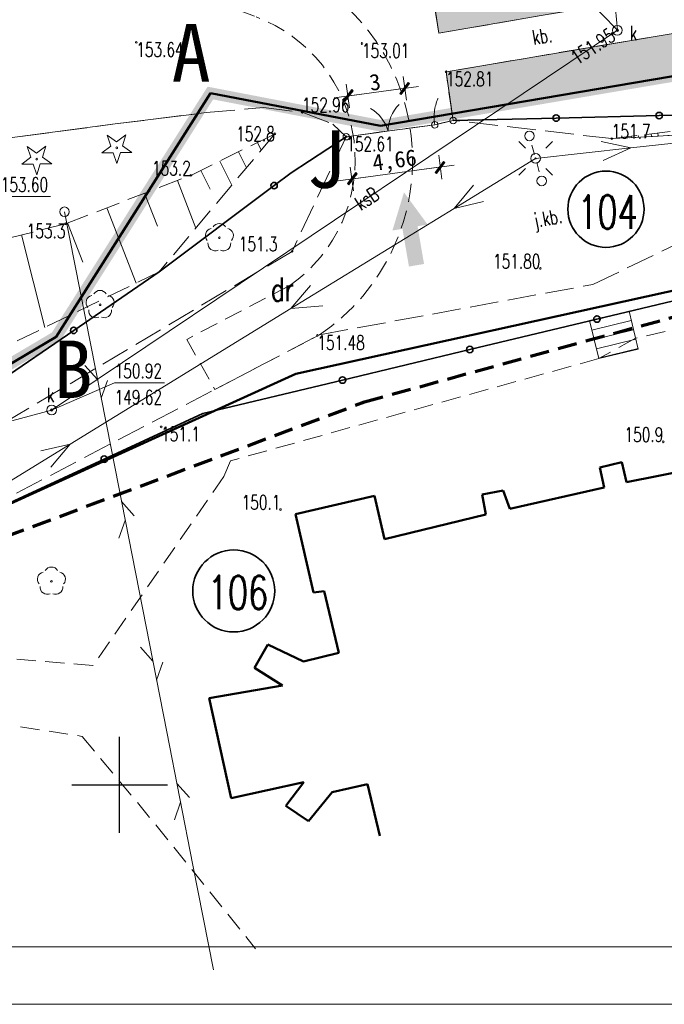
# Model space of a CAD drawing. Header units: feet. Extents: x 7492985 to 7493694, y 5986539 to 5988015.
# Tile 5 of 32: x 7493195 to 7493228, y 5986539 to 5986590. Entities that reach past the tile are written whole.
import ezdxf
from ezdxf.enums import TextEntityAlignment as Align

# ---------------------------------------------------------------- set-up
doc = ezdxf.new("R2010")
doc.units = ezdxf.units.FT
doc.header["$MEASUREMENT"] = 0
for name, pattern in [('1', [0]), ('1_1', [0]), ('1_OTKC', [1.5, 1, -0.5]), ('1_OTKJ', [2, 1.5, -0.5]), ('1_OTKS', [0]), ('1_OTKSG', [0]), ('1_OTKU', [2, 1.5, -0.5]), ('1_OTRK', [1.75, 1.25, -0.5]), ('1_OTRKG', [1.75, 1.25, -0.5]), ('2', [1.5, 1, -0.5]), ('2_EGBU_A', [0]), ('3_SUEP_A', [0]), ('3_SUKP', [0]), ('3_SUTP_A', [0]), ('GDE', [0]), ('HIDDEN2', [4.7625, 3.175, -1.5875])]:
    doc.linetypes.add(name, pattern=pattern)
doc.layers.get('0').update_dxf_attribs({"color": 250, "linetype": 'CONTINUOUS', "lineweight": 100})
doc.layers.get('Defpoints').update_dxf_attribs({"linetype": 'CONTINUOUS'})
doc.layers.add('_k_niewidoczna', color=72, linetype='CONTINUOUS', lineweight=9, plot=False)
for name, color, linetype, lineweight in [('_k_opis', 1, 'CONTINUOUS', 13), ('_k_tabela', 7, 'CONTINUOUS', 13), ('_k_widok', 7, 'CONTINUOUS', 18), ('_k_wymiar', 7, 'CONTINUOUS', 13), ('_k_zarys', 7, 'HIDDEN2', 20), ('_k_ściany', 7, 'CONTINUOUS', 35), ('DZIALKI_L_0', 2, '1', 35), ('DZIALKI_L_1', 2, '1', 50), ('EDZPD_L_0', 7, '1', 18), ('EDZTD_T_0', 7, 'CONTINUOUS', 25), ('EGBB_L_0', 250, '2_EGBU_A', 50), ('EKLTK_T_0', 3, 'CONTINUOUS', 25), ('OTK_E_T_0', 7, 'CONTINUOUS', 0), ('OTK_E_T_3', 7, 'CONTINUOUS', 0), ('OTK_L_0', 7, '1_OTKJ', 18), ('OTK_L_2', 7, '1_OTKC', 18), ('OTK_L_4', 7, '1_OTKU', 18), ('OTK_L_6', 7, '1_OTKS', 18), ('OTO_L_0', 7, 'CONTINUOUS', 35), ('OTO_L_1', 7, 'CONTINUOUS', 18), ('OTO_L_2', 7, 'CONTINUOUS', 18), ('OTR_L_1', 7, '1_OTRK', 18), ('OTR_T_0', 7, 'CONTINUOUS', 18), ('OTR_T_1', 7, 'CONTINUOUS', 18), ('OTZ_T_0', 250, 'CONTINUOUS', 18), ('OTZ_T_1', 250, 'CONTINUOUS', 18), ('SIATKA_L_0', 7, '1', 25), ('SUE_T_3', 7, 'CONTINUOUS', 18), ('SUEP_L_0', 1, '3_SUEP_A', 18), ('SUP_T_2', 7, 'CONTINUOUS', 18), ('SUSR_T_0', 7, 'CONTINUOUS', 18), ('WYMIAR-ARCH', 7, 'CONTINUOUS', 9)]:
    doc.layers.add(name, color=color, linetype=linetype, lineweight=lineweight)
doc.layers.add('A_OZN_SYTUACJA', color=7, linetype='CONTINUOUS')
for name, color, linetype, lineweight, true_color in [('SUK_E_T_4', 7, 'CONTINUOUS', 0, 0x803300), ('SUK_T_3', 7, 'CONTINUOUS', 18, 0x803300), ('SUKP_E_T_0', 7, 'CONTINUOUS', 0, 0x803300), ('SUKP_L_0', 7, '3_SUKP', 18, 0x803300), ('SUKR_T_0', 7, 'CONTINUOUS', 18, 0x803300), ('SUTP_L_0', 7, '3_SUTP_A', 18, 0xff9100), ('ZASIEG_L_0', 7, '2', 70, 0x2cd341)]:
    doc.layers.add(name, color=color, linetype=linetype, lineweight=lineweight, true_color=true_color)
doc.styles.add('GENERATED_STYLE_1', font='MS Gothic.ttf')
doc.styles.get("Standard").update_dxf_attribs({"font": 'Simplex.SHX', "width": 0.75})
doc.dimstyles.new('zag 500', dxfattribs={"dimtxt": 0.85, "dimasz": 0.09, "dimexe": 1.25, "dimexo": 0.625, "dimgap": 0.1, "dimtad": 1, "dimtxsty": 'GENERATED_STYLE_1', "dimblk": 'W', "dimcen": 2.5, "dimse1": 1, "dimse2": 1, "dimclrd": 7, "dimclrt": 256, "dimadec": 0, "dimazin": 0, "dimtfac": 1, "dimtmove": 0, "dimatfit": 0, "dimfxl": 1.25, "dimlwd": 5, "dimarcsym": 0})

# ---------------------------------------------------------------- blocks, each defined once
blk = doc.blocks.new('2_OTRN')
at = {"linetype": 'Continuous'}
blk.add_circle((0, 0), 0.045, dxfattribs=at)
blk = doc.blocks.new('2_OTRS')
at = {"linetype": 'Continuous'}
blk.add_circle((0, 0), 0.045, dxfattribs=at)
blk = doc.blocks.new('2_OTZL')
at = {"linetype": 'Continuous'}
blk.add_circle((0, 0), 0.045, dxfattribs=at)
for centre, start, end in [((0, 0.375), 30.1401, 149.8599), ((-0.357, 0.116), 102.1445, 221.86), ((0.357, 0.116), 318.14, 77.8555), ((-0.22, -0.303), 174.1482, 293.8542), ((0.22, -0.303), 246.1458, 5.8518)]:
    blk.add_arc(centre, 0.375, start, end, dxfattribs=at)
blk = doc.blocks.new('2_OTZG')
at = {"linetype": 'Continuous'}
for p, q in [((-0.3012, 0.09375), (-0.4937, 0.6621)), ((-0.4937, 0.6621), (-0.0039, 0.31545)), ((-0.0039, 0.31545), (0.4771, 0.67415)), ((0.4771, 0.67415), (0.2988, 0.1012)), ((-0.78225, -0.26495), (-0.3012, 0.09375)), ((0.2988, 0.1012), (0.7886, -0.24545)), ((-0.18225, -0.2575), (-0.78225, -0.26495)), ((0.01025, -0.82585), (-0.18225, -0.2575)), ((0.1886, -0.2529), (0.01025, -0.82585)), ((0.7886, -0.24545), (0.1886, -0.2529))]:
    blk.add_line(p, q, dxfattribs=at)
blk.add_circle((0, 0), 0.045, dxfattribs=at)
blk = doc.blocks.new('4_SUEO_W')
at = {"linetype": 'Continuous'}
for p, q in [((-0.53035, 0.53035), (-0.8839, 0.8839)), ((0.53035, 0.53035), (0.8839, 0.8839)), ((-0.53035, -0.53035), (-0.8839, -0.8839)), ((0.53035, -0.53035), (0.8839, -0.8839))]:
    blk.add_line(p, q, dxfattribs=at)
blk.add_circle((0, 0), 0.025, dxfattribs=at)
blk = doc.blocks.new('4_SUPP')
at = {"linetype": 'Continuous'}
blk.add_circle((0, 0), 0.25, dxfattribs=at)
blk = doc.blocks.new('4_SUKS')
at = {"linetype": 'Continuous'}
blk.add_circle((0, 0), 0.25, dxfattribs=at)
blk = doc.blocks.new('4_SUPS')
at = {"linetype": 'Continuous'}
blk.add_circle((0, 0), 0.0625, dxfattribs=at)
blk = doc.blocks.new('W')
at = {"layer": 'WYMIAR-ARCH'}
h = blk.add_hatch(color=256, dxfattribs=at)
h.paths.add_polyline_path([(0, 0.76), (0, 0), (0.65, 0), (2.98, 2.33), (2.27, 3.04)])
h.paths.add_polyline_path([(-0.56, 0.21), (-0.76, 0), (0, 0), (0, 0.76)])
h.paths.add_polyline_path([(0, -0.65), (0.15, -0.5), (0.65, 0), (0, 0)])
h.paths.add_polyline_path([(0, 0), (-0.76, 0), (-3.39, -2.62), (-2.68, -3.33), (0, -0.65)])
blk.add_hatch(color=256, dxfattribs=at).paths.add_polyline_path([(-0.76, 0), (-3.39, -2.62), (-2.68, -3.33), (0, -0.65), (0, 0)])
for p, q in [((0, -7), (0, 7)), ((-8, 0), (8, 0)), ((-0.56, 0.21), (-3.39, -2.62)), ((-0.56, 0.21), (2.27, 3.04)), ((0.15, -0.5), (2.98, 2.33)), ((2.27, 3.04), (2.98, 2.33)), ((-3.39, -2.62), (-2.68, -3.33)), ((0.15, -0.5), (-2.68, -3.33))]:
    blk.add_line(p, q, dxfattribs=at)
blk = doc.blocks.new('*D375')
at = {"layer": '_k_wymiar', "color": 7, "lineweight": 5, "transparency": 16777216}
blk.add_line((48.526, -42.956), (51.334, -42.685), dxfattribs=at)
at = {"layer": 'Defpoints', "color": 0, "transparency": 16777216}
for p in [(51.424, -42.677), (48.639, -45.054), (51.625, -44.765)]:
    blk.add_point(p, dxfattribs=at)
at = {"layer": '_k_wymiar', "color": 7, "lineweight": 5, "transparency": 16777216, "xscale": 0.09, "yscale": 0.09, "zscale": 0.09}
for p, rotation in [((51.424, -42.677), 5.516523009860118), ((48.437, -42.965), 185.5165230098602)]:
    blk.add_blockref('W', p, dxfattribs=dict(at, rotation=rotation))
at = {"layer": '_k_wymiar', "transparency": 16777216, "insert": (49.88, -42.298), "char_height": 0.85, "attachment_point": 5, "rotation": 5.5165, "style": 'GENERATED_STYLE_1'}
blk.add_mtext('3', dxfattribs=at)
blk = doc.blocks.new('*D376')
at = {"layer": '_k_wymiar', "color": 7, "lineweight": 5, "transparency": 16777216}
blk.add_line((48.575, -47.298), (53.036, -46.867), dxfattribs=at)
at = {"layer": 'Defpoints', "color": 0, "transparency": 16777216}
for p in [(52.911, -44.641), (48.271, -45.089), (53.125, -46.858)]:
    blk.add_point(p, dxfattribs=at)
at = {"layer": '_k_wymiar', "color": 7, "lineweight": 5, "transparency": 16777216, "xscale": 0.09, "yscale": 0.09, "zscale": 0.09}
for p, rotation in [((53.125, -46.858), 5.516523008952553), ((48.485, -47.306), 185.5165230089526)]:
    blk.add_blockref('W', p, dxfattribs=dict(at, rotation=rotation))
at = {"layer": '_k_wymiar', "transparency": 16777216, "insert": (50.75, -46.506), "char_height": 0.85, "attachment_point": 5, "rotation": 5.5165, "style": 'GENERATED_STYLE_1'}
blk.add_mtext('4,66', dxfattribs=at)
blk = doc.blocks.new('dz_89')
at = {"layer": '_k_widok', "true_color": 0x727430, "transparency": 33554483}
h = blk.add_hatch(color=67, dxfattribs=at)
h.dxf.hatch_style = 1
h.paths.add_polyline_path([(72.464, -41.627), (72.362, -39.443), (53.603, -41.895), (53.84, -44.089)])
h.paths.add_polyline_path([(60.646, -26.181), (60.508, -26.067), (44.964, -27.632), (45.279, -31.881), (49.983, -31.463), (49.93, -30.871), (51.668, -30.695), (51.941, -32.767), (50.125, -32.9), (50.046, -32.326), (45.341, -32.754), (45.498, -34.882), (47.589, -36.757), (52.91, -36.58), (53.309, -39.863), (61.837, -38.718), (61.204, -34.486), (61.275, -34.401), (61.304, -34.311)])
at = {"layer": 'A_OZN_SYTUACJA', "linetype": 'Continuous', "lineweight": 0}
blk.add_hatch(color=250, dxfattribs=at).paths.add_polyline_path([(52.348, -49.832), (51.176, -48.105), (50.498, -50.078), (51.026, -50.008), (51.291, -51.99), (52.084, -51.884), (51.819, -49.902)])
at = {"layer": '_k_niewidoczna'}
blk.add_lwpolyline([(27.276, -44.83), (36.234, -43.972), (40.538, -43.6), (41.261, -42.547), (50.081, -44.586), (53.84, -44.089), (53.603, -41.895), (72.362, -39.443), (72.26, -37.264), (66.093, -38.086), (64.354, -25.373), (62.569, -24.136), (62.253, -21.062), (60.353, -21.291), (60.693, -24.5), (59.516, -24.637)], dxfattribs=at)
blk.add_lwpolyline([(60.646, -26.181), (61.304, -34.311), (61.275, -34.401), (61.204, -34.486), (61.837, -38.718), (53.309, -39.863), (52.91, -36.58), (42.82, -36.916), (42.732, -36.884), (40.834, -35.183), (40.793, -35.101), (40.624, -33.183), (50.046, -32.326), (50.125, -32.9), (51.941, -32.767), (51.668, -30.695), (49.93, -30.871), (49.983, -31.463), (40.576, -32.298), (40.287, -28.225), (40.4, -28.092), (60.508, -26.067)], close=True, dxfattribs=at)
at = {"layer": '_k_zarys', "color": 1, "ltscale": 0.7, "const_width": 0.6}
blk.add_lwpolyline([(6.603, 40.543), (6.603, 40.543), (68.502, 43.426), (72.464, -41.627), (50.081, -44.586), (41.261, -42.547), (32.734, -54.97), (26.769, -58.21), (-7.837, -62.869), (-10.81, -30.016), (5.084, -30.196), (5.148, -5.572), (5.752, 14.49), (6.603, 40.543), (6.603, 40.543)], dxfattribs=at)
at = {"layer": '_k_zarys', "color": 1, "ltscale": 0.3}
for points in [[(40.92, -58.031), (46.488, -55.38, 0.609512), (44.959, -35.886), (32.139, -30.503, -0.105682), (29.395, -28.592), (28.096, -27.204), (26.988, -26.019, -0.102507), (25.508, -23.594)], [(21.96, -24.016, 0.088802), (24.068, -27.27), (25.905, -29.253), (27.204, -30.642, 0.105682), (30.978, -33.269), (43.797, -38.652, -0.603013), (45.037, -52.748), (39.55, -55.361)]]:
    blk.add_lwpolyline(points, format="xyb", dxfattribs=at)
blk.add_lwpolyline([(39.55, -55.361), (40.92, -58.031)], dxfattribs=at)
at = {"layer": '_k_opis', "color": 1, "char_height": 3, "attachment_point": 1, "rotation": 357.8731, "style": 'GENERATED_STYLE_1'}
for s, insert in [('{\\fMS Gothic|b1|i0|c238|p49;A}', (39.373, -38.874)), ('{\\fMS Gothic|b1|i0|c238|p49;J}', (46.205, -44.686)), ('{\\fMS Gothic|b1|i0|c238|p49;B}', (32.596, -55.166))]:
    blk.add_mtext_dynamic_manual_height_columns(s, width=3.91767, gutter_width=12.5, heights=[0], dxfattribs=dict(at, insert=insert))
at = {"layer": '_k_wymiar'}
for p1, p2, distance, picture, middle in [((48.639, -45.054), (51.625, -44.765), 2.098, '*D375', (49.88, -42.298)), ((48.271, -45.089), (52.911, -44.641), -2.227, '*D376', (50.75, -46.506))]:
    dim = blk.add_aligned_dim(p1=p1, p2=p2, distance=distance, dimstyle='zag 500', dxfattribs=at)
    dim.commit()
    dim.dimension.update_dxf_attribs({"geometry": picture, "text_midpoint": middle})

msp = doc.modelspace()

# ---------------------------------------------------------------- linework, layer by layer
at = {"layer": 'DZIALKI_L_0', "linetype": '1'}
for centre, radius in [((7493225.406, 5986580.071), 1.991), ((7493205.962, 5986560.128), 2.141)]:
    msp.add_circle(centre, radius, dxfattribs=at)
at = {"layer": 'DZIALKI_L_1', "linetype": '1'}
for p, q in [((7493213.63, 5986584.43), (7493249.12, 5986590.47)), ((7493196.68, 5986573.41), (7493204.74, 5986586.14)), ((7493204.74, 5986586.14), (7493213.63, 5986584.43)), ((7493237.84, 5986577.78), (7493209.21, 5986571.48)), ((7493190.84, 5986569.95), (7493196.68, 5986573.41)), ((7493209.21, 5986571.48), (7493185.98, 5986560.9))]:
    msp.add_line(p, q, dxfattribs=at)
at = {"layer": 'EDZPD_L_0', "linetype": 'GDE', "lineweight": 18}
for p, q in [((7493213.63, 5986584.43), (7493249.12, 5986590.47)), ((7493196.68, 5986573.41), (7493204.74, 5986586.14)), ((7493204.74, 5986586.14), (7493213.63, 5986584.43)), ((7493209.21, 5986571.48), (7493237.84, 5986577.78)), ((7493190.84, 5986569.95), (7493196.68, 5986573.41)), ((7493185.98, 5986560.9), (7493209.21, 5986571.48))]:
    msp.add_line(p, q, dxfattribs=at)
at = {"layer": 'EGBB_L_0', "linetype": '2_EGBU_A'}
for p, q in [((7493226.23, 5986566.86), (7493225.09, 5986566.57)), ((7493225.09, 5986566.57), (7493225.32, 5986565.54)), ((7493226.48, 5986565.81), (7493226.23, 5986566.86)), ((7493231.33, 5986566.77), (7493226.48, 5986565.81)), ((7493225.32, 5986565.54), (7493220.39, 5986564.42)), ((7493213.32, 5986565.09), (7493209.19, 5986564.14)), ((7493213.83, 5986562.84), (7493213.32, 5986565.09)), ((7493220.04, 5986565.38), (7493218.94, 5986565.16)), ((7493218.94, 5986565.16), (7493219.13, 5986564.13)), ((7493220.39, 5986564.42), (7493220.04, 5986565.38)), ((7493209.19, 5986564.14), (7493210.13, 5986560.05)), ((7493219.13, 5986564.13), (7493213.83, 5986562.84)), ((7493210.13, 5986560.05), (7493210.68, 5986560.11)), ((7493210.68, 5986560.11), (7493211.45, 5986556.9)), ((7493207.75, 5986557.33), (7493207.04, 5986556.11)), ((7493209.61, 5986556.45), (7493207.75, 5986557.33)), ((7493211.45, 5986556.9), (7493209.61, 5986556.45)), ((7493207.04, 5986556.11), (7493208.51, 5986555.19)), ((7493208.51, 5986555.19), (7493204.68, 5986554.53)), ((7493204.68, 5986554.53), (7493205.82, 5986549.31)), ((7493205.82, 5986549.31), (7493209.63, 5986550.14)), ((7493209.63, 5986550.14), (7493208.69, 5986548.91)), ((7493209.86, 5986548.11), (7493211.1, 5986549.61)), ((7493211.1, 5986549.61), (7493212.95, 5986550.04)), ((7493212.95, 5986550.04), (7493213.591, 5986547.33)), ((7493208.69, 5986548.91), (7493209.86, 5986548.11))]:
    msp.add_line(p, q, dxfattribs=at)
at = {"layer": 'OTK_L_0', "linetype": '1_OTKJ'}
for p, q in [((7493217.42, 5986584.71), (7493216.46, 5986584.48)), ((7493225.71, 5986583.76), (7493217.42, 5986584.71)), ((7493216.46, 5986584.48), (7493211.84, 5986583.86)), ((7493236.12, 5986584.32), (7493225.71, 5986583.76)), ((7493211.84, 5986583.86), (7493209.01, 5986577.87)), ((7493224.72, 5986576.14), (7493236.2, 5986581.68)), ((7493209.01, 5986577.87), (7493189.45, 5986566.21)), ((7493210.44, 5986573.51), (7493224.72, 5986576.14)), ((7493191.07, 5986563.39), (7493210.44, 5986573.51))]:
    msp.add_line(p, q, dxfattribs=at)
at = {"layer": 'OTK_L_2', "linetype": '1_OTKC'}
for p, q in [((7493237.28, 5986575.68), (7493226.95, 5986573.33)), ((7493226.95, 5986573.33), (7493225.03, 5986572.27)), ((7493225.03, 5986572.27), (7493205.79, 5986566.93)), ((7493205.79, 5986566.93), (7493205.44, 5986566.1)), ((7493225.09, 5986566.57), (7493226.23, 5986566.86)), ((7493225.32, 5986565.54), (7493225.09, 5986566.57)), ((7493226.23, 5986566.86), (7493226.48, 5986565.81)), ((7493226.48, 5986565.81), (7493231.33, 5986566.77)), ((7493205.44, 5986566.1), (7493198.61, 5986556.23)), ((7493220.39, 5986564.42), (7493225.32, 5986565.54)), ((7493209.19, 5986564.14), (7493213.32, 5986565.09)), ((7493213.32, 5986565.09), (7493213.83, 5986562.84)), ((7493218.94, 5986565.16), (7493220.04, 5986565.38)), ((7493219.13, 5986564.13), (7493218.94, 5986565.16)), ((7493220.04, 5986565.38), (7493220.39, 5986564.42)), ((7493210.13, 5986560.05), (7493209.19, 5986564.14)), ((7493213.83, 5986562.84), (7493219.13, 5986564.13)), ((7493210.68, 5986560.11), (7493210.13, 5986560.05)), ((7493211.45, 5986556.9), (7493210.68, 5986560.11)), ((7493198.61, 5986556.23), (7493186.49, 5986557.27)), ((7493207.04, 5986556.11), (7493207.75, 5986557.33)), ((7493207.75, 5986557.33), (7493209.61, 5986556.45)), ((7493209.61, 5986556.45), (7493211.45, 5986556.9)), ((7493208.51, 5986555.19), (7493207.04, 5986556.11)), ((7493204.68, 5986554.53), (7493208.51, 5986555.19)), ((7493185.94, 5986554.43), (7493198.05, 5986552.53)), ((7493205.82, 5986549.31), (7493204.68, 5986554.53)), ((7493198.05, 5986552.53), (7493201.89, 5986547.91)), ((7493209.63, 5986550.14), (7493205.82, 5986549.31)), ((7493208.69, 5986548.91), (7493209.63, 5986550.14)), ((7493211.1, 5986549.61), (7493209.86, 5986548.11)), ((7493212.95, 5986550.04), (7493211.1, 5986549.61)), ((7493213.591, 5986547.33), (7493212.95, 5986550.04)), ((7493209.86, 5986548.11), (7493208.69, 5986548.91)), ((7493201.89, 5986547.91), (7493207.1, 5986541.44))]:
    msp.add_line(p, q, dxfattribs=at)
at = {"layer": 'OTK_L_4', "linetype": '1_OTKU'}
for p, q in [((7493216.68, 5986589.27), (7493216.14, 5986592.66)), ((7493225.16, 5986590.73), (7493216.68, 5986589.27)), ((7493217.05, 5986587.25), (7493229.44, 5986589.35)), ((7493217.42, 5986584.71), (7493217.05, 5986587.25)), ((7493199.77, 5986584.53), (7493204.53, 5986585.12)), ((7493204.53, 5986585.12), (7493207.52, 5986585.38)), ((7493207.52, 5986585.38), (7493209.53, 5986585.14)), ((7493209.53, 5986585.14), (7493211.13, 5986584.52)), ((7493190.85, 5986583.34), (7493199.77, 5986584.53)), ((7493211.13, 5986584.52), (7493211.84, 5986583.86)), ((7493216.46, 5986584.48), (7493217.42, 5986584.71)), ((7493211.84, 5986583.86), (7493216.46, 5986584.48))]:
    msp.add_line(p, q, dxfattribs=at)
at = {"layer": 'OTK_L_6', "linetype": '1_OTKS'}
for p, q in [((7493226.61, 5986574.74), (7493224.55, 5986574.25)), ((7493224.55, 5986574.25), (7493225.03, 5986572.27)), ((7493225.03, 5986572.27), (7493227.09, 5986572.76))]:
    msp.add_line(p, q, dxfattribs=at)
at = {"layer": 'OTK_L_6', "linetype": '1_1'}
for p, q in [((7493226.61, 5986574.74), (7493224.552, 5986574.241)), ((7493226.728, 5986574.254), (7493224.67, 5986573.755)), ((7493226.846, 5986573.768), (7493224.788, 5986573.269)), ((7493226.963, 5986573.282), (7493224.906, 5986572.783)), ((7493227.081, 5986572.796), (7493225.023, 5986572.297))]:
    msp.add_line(p, q, dxfattribs=at)
at = {"layer": 'OTK_L_6', "linetype": '1_OTKSG'}
msp.add_line((7493227.09, 5986572.76), (7493226.61, 5986574.74), dxfattribs=at)
at = {"layer": 'OTO_L_0'}
for p, q in [((7493235.68, 5986585.14), (7493228.182, 5986584.963)), ((7493222.801, 5986584.837), (7493217.42, 5986584.71)), ((7493228.182, 5986584.963), (7493222.801, 5986584.837)), ((7493208.97, 5986581.98), (7493211.84, 5986583.86)), ((7493208.068, 5986581.303), (7493208.97, 5986581.98)), ((7493202.07, 5986576.8), (7493208.068, 5986581.303)), ((7493197.601, 5986573.744), (7493202.07, 5986576.8)), ((7493224.937, 5986574.334), (7493231.583, 5986575.927)), ((7493218.29, 5986572.741), (7493224.937, 5986574.334)), ((7493191.41, 5986569.51), (7493197.601, 5986573.744)), ((7493211.643, 5986571.148), (7493218.29, 5986572.741)), ((7493204.35, 5986569.4), (7493211.643, 5986571.148)), ((7493199.198, 5986567.015), (7493204.35, 5986569.4)), ((7493194.046, 5986564.631), (7493199.198, 5986567.015))]:
    msp.add_line(p, q, dxfattribs=at)
for centre in [(7493228.182, 5986584.963), (7493222.801, 5986584.837), (7493208.068, 5986581.303), (7493224.937, 5986574.334), (7493197.601, 5986573.744), (7493218.29, 5986572.741), (7493211.643, 5986571.148), (7493199.198, 5986567.015)]:
    msp.add_circle(centre, 0.17, dxfattribs=at)
at = {"layer": 'OTO_L_1'}
for p, q in [((7493211.84, 5986583.86), (7493213.531, 5986584.087)), ((7493213.283, 5986584.054), (7493214.769, 5986584.253)), ((7493214.769, 5986584.253), (7493216.46, 5986584.48))]:
    msp.add_line(p, q, dxfattribs=at)
for centre in [(7493216.46, 5986584.48), (7493211.84, 5986583.86)]:
    msp.add_circle(centre, 0.17, dxfattribs=at)
for centre, start, end in [((7493216.026, 5986584.143), 135.6246, 179.6989), ((7493212.1, 5986583.616), 15.5878, 59.6622)]:
    msp.add_arc(centre, 2, start, end, dxfattribs=at)
at = {"layer": 'OTO_L_2'}
for p, q in [((7493216.511, 5986585.51), (7493216.531, 5986585.597)), ((7493216.531, 5986585.597), (7493216.559, 5986585.676)), ((7493216.559, 5986585.676), (7493216.588, 5986585.755)), ((7493216.588, 5986585.755), (7493216.623, 5986585.835)), ((7493216.623, 5986585.835), (7493216.637, 5986585.859)), ((7493216.431, 5986584.967), (7493216.436, 5986585.06)), ((7493216.436, 5986585.06), (7493216.447, 5986585.156)), ((7493216.447, 5986585.156), (7493216.452, 5986585.249)), ((7493216.452, 5986585.249), (7493216.471, 5986585.336)), ((7493216.471, 5986585.336), (7493216.489, 5986585.433)), ((7493216.489, 5986585.433), (7493216.511, 5986585.51)), ((7493216.433, 5986584.875), (7493216.431, 5986584.967)), ((7493216.431, 5986584.771), (7493216.433, 5986584.875)), ((7493216.439, 5986584.681), (7493216.431, 5986584.771)), ((7493216.45, 5986584.58), (7493216.439, 5986584.681)), ((7493216.46, 5986584.48), (7493216.45, 5986584.58)), ((7493216.46, 5986584.48), (7493216.94, 5986584.595)), ((7493216.94, 5986584.595), (7493217.42, 5986584.71))]:
    msp.add_line(p, q, dxfattribs=at)
for centre in [(7493216.46, 5986584.48), (7493217.42, 5986584.71)]:
    msp.add_circle(centre, 0.17, dxfattribs=at)
at = {"layer": 'OTR_L_1', "linetype": '1_OTRKG'}
for p, q in [((7493235.71, 5986584.99), (7493225.71, 5986583.76)), ((7493203.72, 5986581.84), (7493208.11, 5986584.01)), ((7493197.17, 5986579.31), (7493203.72, 5986581.84)), ((7493189.18, 5986577.28), (7493197.17, 5986579.31))]:
    msp.add_line(p, q, dxfattribs=at)
at = {"layer": 'OTR_L_1', "linetype": '1_OTRK'}
for p, q in [((7493208.11, 5986584.01), (7493202.07, 5986576.8)), ((7493225.71, 5986583.76), (7493236.12, 5986584.32)), ((7493202.07, 5986576.8), (7493187.96, 5986569.94))]:
    msp.add_line(p, q, dxfattribs=at)
at = {"layer": 'OTR_L_1', "linetype": '1_1'}
for p, q in [((7493227.774, 5986584.014), (7493227.792, 5986583.872)), ((7493228.118, 5986584.056), (7493228.138, 5986583.891)), ((7493207.202, 5986583.561), (7493207.399, 5986583.161)), ((7493226.054, 5986583.802), (7493226.057, 5986583.779)), ((7493226.398, 5986583.845), (7493226.404, 5986583.797)), ((7493226.742, 5986583.887), (7493226.751, 5986583.816)), ((7493227.086, 5986583.929), (7493227.098, 5986583.835)), ((7493227.43, 5986583.972), (7493227.445, 5986583.853)), ((7493206.217, 5986583.074), (7493206.628, 5986582.241)), ((7493205.231, 5986582.587), (7493205.857, 5986581.321)), ((7493204.246, 5986582.1), (7493204.733, 5986581.115)), ((7493203.025, 5986581.571), (7493203.985, 5986579.086)), ((7493201.307, 5986580.908), (7493201.971, 5986579.191)), ((7493199.339, 5986580.148), (7493200.86, 5986576.212)), ((7493197.285, 5986579.354), (7493198.078, 5986577.3)), ((7493194.875, 5986578.727), (7493196.102, 5986573.898))]:
    msp.add_line(p, q, dxfattribs=at)
msp.add_point((7493225.71, 5986583.76), dxfattribs=at)
at = {"layer": 'SIATKA_L_0', "linetype": '1'}
for p, q in [((7493200, 5986547.5), (7493200, 5986552.5)), ((7493197.5, 5986550), (7493202.5, 5986550))]:
    msp.add_line(p, q, dxfattribs=at)
at = {"layer": 'SUEP_L_0', "linetype": '3_SUEP_A'}
for p, q in [((7493236.639, 5986584.377), (7493226.7, 5986583.279)), ((7493226.7, 5986583.279), (7493225.154, 5986583.611)), ((7493226.7, 5986583.279), (7493221.73, 5986582.73)), ((7493225.264, 5986582.617), (7493226.7, 5986583.279)), ((7493221.73, 5986582.73), (7493217.469, 5986580.114)), ((7493217.469, 5986580.114), (7493218.486, 5986581.325)), ((7493219.009, 5986580.473), (7493217.469, 5986580.114)), ((7493217.469, 5986580.114), (7493208.947, 5986574.882)), ((7493208.947, 5986574.882), (7493209.963, 5986576.093)), ((7493208.947, 5986574.882), (7493197.419, 5986567.805)), ((7493210.617, 5986575.028), (7493208.947, 5986574.882)), ((7493197.419, 5986567.805), (7493188.897, 5986562.573)), ((7493197.419, 5986567.805), (7493195.879, 5986567.446)), ((7493196.402, 5986566.594), (7493197.419, 5986567.805))]:
    msp.add_line(p, q, dxfattribs=at)
at = {"layer": 'SUKP_L_0', "linetype": '3_SUKP'}
for p, q in [((7493226, 5986589.42), (7493225.39, 5986596.6)), ((7493196.45, 5986569.58), (7493226, 5986589.42)), ((7493182.98, 5986565.98), (7493196.45, 5986569.58))]:
    msp.add_line(p, q, dxfattribs=at)
at = {"layer": 'SUKR_T_0', "linetype": 'Continuous', "lineweight": 0}
for p, q in [((7493226, 5986589.42), (7493223.802, 5986591.688)), ((7493196.45, 5986569.58), (7493199.74, 5986571)), ((7493199.74, 5986571), (7493202.346, 5986571))]:
    msp.add_line(p, q, dxfattribs=at)
at = {"layer": 'SUP_T_2', "linetype": 'Continuous', "lineweight": 0}
for p, q in [((7493221.673, 5986582.935), (7493221.541, 5986583.418)), ((7493221.919, 5986582.032), (7493221.787, 5986582.515))]:
    msp.add_line(p, q, dxfattribs=at)
at = {"layer": 'SUSR_T_0', "linetype": 'Continuous', "lineweight": 0}
msp.add_line((7493193.792, 5986580.731), (7493196.398, 5986580.731), dxfattribs=at)
at = {"layer": 'SUTP_L_0', "linetype": '3_SUTP_A'}
for p, q in [((7493197.12, 5986579.94), (7493198.198, 5986574.461)), ((7493198.198, 5986574.461), (7493199.568, 5986567.494)), ((7493198.844, 5986571.174), (7493198.189, 5986571.911)), ((7493199.037, 5986570.192), (7493199.364, 5986571.123)), ((7493199.568, 5986567.494), (7493202.462, 5986552.776)), ((7493200.098, 5986564.796), (7493200.753, 5986564.058)), ((7493200.291, 5986563.815), (7493199.965, 5986562.884)), ((7493201.084, 5986557.193), (7493201.739, 5986556.455)), ((7493202.258, 5986556.405), (7493201.932, 5986555.474)), ((7493202.462, 5986552.776), (7493203.832, 5986545.809)), ((7493202.993, 5986550.078), (7493203.648, 5986549.34)), ((7493203.186, 5986549.096), (7493202.859, 5986548.166)), ((7493203.832, 5986545.809), (7493204.91, 5986540.33))]:
    msp.add_line(p, q, dxfattribs=at)
at = {"layer": 'ZASIEG_L_0', "linetype": '2'}
for p, q in [((7493212.787, 5986570.005), (7493238.489, 5986577.075)), ((7493189.85, 5986561.385), (7493212.787, 5986570.005))]:
    msp.add_line(p, q, dxfattribs=at)

# ---------------------------------------------------------------- block references
at = {"layer": 'OTR_T_0'}
for p in [(7493200.87, 5986588.79), (7493212.66, 5986588.73), (7493217.05, 5986587.25), (7493209.53, 5986585.14), (7493211.84, 5986583.86), (7493221.98, 5986576.98), (7493210.33, 5986573.48)]:
    msp.add_blockref('2_OTRS', p, dxfattribs=at)
at = {"layer": 'OTR_T_1'}
for p in [(7493208.11, 5986584.01), (7493225.71, 5986583.76), (7493203.72, 5986581.84), (7493197.17, 5986579.31), (7493209.01, 5986577.87), (7493202.17, 5986568.7), (7493228.4, 5986567.92), (7493208.4, 5986564.38)]:
    msp.add_blockref('2_OTRN', p, dxfattribs=at)
at = {"layer": 'OTZ_T_0'}
for p in [(7493205.21, 5986578.58), (7493198.98, 5986575.08), (7493196.44, 5986560.63)]:
    msp.add_blockref('2_OTZL', p, dxfattribs=at)
at = {"layer": 'OTZ_T_1'}
for p in [(7493199.85, 5986583.28), (7493195.67, 5986582.69)]:
    msp.add_blockref('2_OTZG', p, dxfattribs=at)
at = {"layer": 'SUE_T_3'}
for name in ['4_SUEO_W', '4_SUPP']:
    msp.add_blockref(name, (7493221.73, 5986582.73), dxfattribs=at)
at = {"layer": 'SUK_T_3'}
for p in [(7493226, 5986589.42), (7493196.45, 5986569.58)]:
    msp.add_blockref('4_SUKS', p, dxfattribs=at)
at = {"layer": 'SUKR_T_0', "rotation": 33.4699932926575}
msp.add_blockref('4_SUPS', (7493225.759, 5986589.258), dxfattribs=at)
at = {"layer": 'SUKR_T_0'}
for p in [(7493226, 5986589.42), (7493196.45, 5986569.58)]:
    msp.add_blockref('4_SUPS', p, dxfattribs=at)
at = {"layer": 'SUP_T_2'}
for p in [(7493221.41, 5986583.9), (7493222.05, 5986581.55), (7493197.12, 5986579.94)]:
    msp.add_blockref('4_SUPP', p, dxfattribs=at)

# ---------------------------------------------------------------- texts
at = {"layer": 'EDZTD_T_0', "width": 0.7}
for s, p in [('104', (7493223.916, 5986580.803)), ('106', (7493204.611, 5986560.92))]:
    msp.add_text(s, height=1.75, dxfattribs=at).set_placement(p, align=Align.TOP_LEFT)
at = {"layer": 'EKLTK_T_0', "width": 0.7}
msp.add_text('dr', height=1.25, dxfattribs=at).set_placement((7493207.905, 5986576.51), align=Align.TOP_LEFT)
at = {"layer": 'OTK_E_T_0', "lineweight": 9, "width": 0.7}
msp.add_text('j.kb.', height=0.75, rotation=10.7131, dxfattribs=at).set_placement((7493222.39, 5986579.5), align=Align.MIDDLE)
at = {"layer": 'OTK_E_T_3', "lineweight": 9, "width": 0.7}
msp.add_text('kb.', height=0.75, rotation=8.53, dxfattribs=at).set_placement((7493222.072, 5986589.115), align=Align.MIDDLE)
at = {"layer": 'OTR_T_0', "lineweight": 9, "width": 0.7}
for s, p in [('153.64', (7493200.87, 5986588.79)), ('153.01', (7493212.66, 5986588.73)), ('152.81', (7493217.05, 5986587.25)), ('152.61', (7493211.84, 5986583.86)), ('151.48', (7493210.33, 5986573.48))]:
    msp.add_text(s, height=0.75, dxfattribs=at).set_placement(p, align=Align.TOP_LEFT)
msp.add_text('152.96', height=0.75, dxfattribs=at).set_placement((7493209.53, 5986585.14))
msp.add_text('151.80', height=0.75, dxfattribs=at).set_placement((7493221.98, 5986576.98), align=Align.RIGHT)
at = {"layer": 'OTR_T_1', "lineweight": 9, "width": 0.7}
msp.add_text('151.7', height=0.75, dxfattribs=at).set_placement((7493225.71, 5986583.76))
msp.add_text('152.8', height=0.75, dxfattribs=at).set_placement((7493208.11, 5986584.01), align=Align.MIDDLE_RIGHT)
for s, p in [('153.2', (7493203.72, 5986581.84)), ('151.3', (7493208.25, 5986577.88)), ('150.9', (7493228.4, 5986567.92)), ('150.1', (7493208.4, 5986564.38))]:
    msp.add_text(s, height=0.75, dxfattribs=at).set_placement(p, align=Align.RIGHT)
msp.add_text('153.3', height=0.75, dxfattribs=at).set_placement((7493197.17, 5986579.31), align=Align.TOP_RIGHT)
msp.add_text('151.1', height=0.75, dxfattribs=at).set_placement((7493202.17, 5986568.7), align=Align.TOP_LEFT)
at = {"layer": 'SUK_E_T_4', "lineweight": 9, "width": 0.7}
for p in [(7493226.647, 5986588.907), (7493196.201, 5986569.995)]:
    msp.add_text('k', height=0.75, dxfattribs=at).set_placement(p)
at = {"layer": 'SUKP_E_T_0', "lineweight": 9, "width": 0.7}
msp.add_text('ksB', height=0.75, rotation=33.4791, dxfattribs=at).set_placement((7493212.91, 5986580.63), align=Align.MIDDLE)
at = {"layer": 'SUKR_T_0', "lineweight": 9, "width": 0.7}
msp.add_text('151.95', height=0.75, rotation=33.4713, dxfattribs=at).set_placement((7493225.759, 5986589.258), align=Align.MIDDLE_RIGHT)
for s, p in [('150.92', (7493199.74, 5986572)), ('149.62', (7493199.74, 5986570.625))]:
    msp.add_text(s, height=0.75, dxfattribs=at).set_placement(p, align=Align.TOP_LEFT)
at = {"layer": 'SUSR_T_0', "lineweight": 9, "width": 0.7}
msp.add_text('153.60', height=0.75, dxfattribs=at).set_placement((7493193.792, 5986580.981))

# ---------------------------------------------------------------- next in the draw order: block references
at = {"layer": '_k_ściany', "rotation": 2.126854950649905}
msp.add_blockref('dz_89', (7493161.929, 5986627.127), dxfattribs=at)

# ---------------------------------------------------------------- next in the draw order: linework, layer by layer
at = {"layer": '_k_tabela'}
for points in [[(7493349.986, 5986538.534), (7493139.986, 5986538.534), (7493139.986, 5986687.034), (7493349.986, 5986687.034)], [(7493346.986, 5986541.534), (7493146.986, 5986541.534), (7493146.986, 5986684.034), (7493346.986, 5986684.034)]]:
    msp.add_lwpolyline(points, close=True, dxfattribs=at)

doc.saveas('drawing.dxf')
